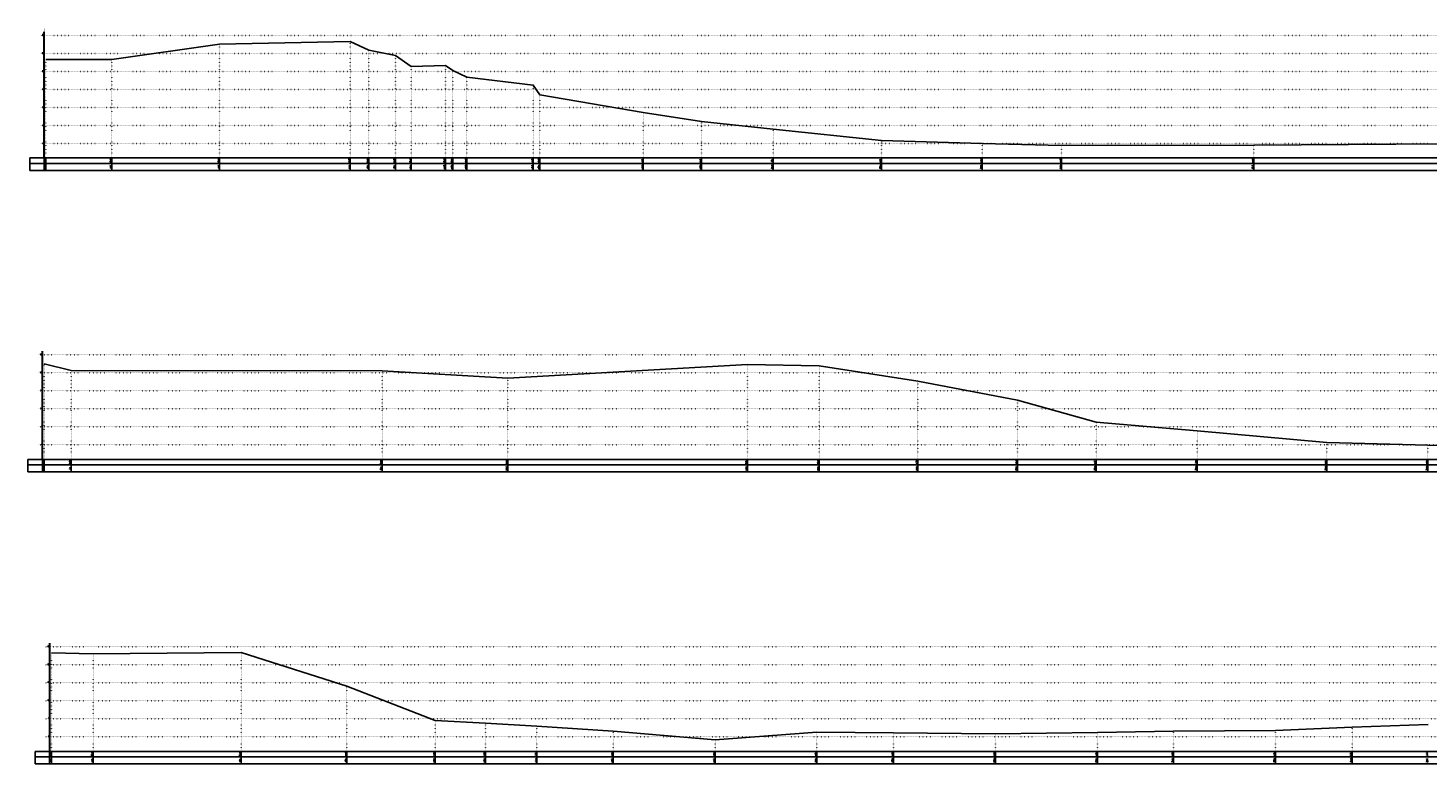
# Model space of a CAD drawing. Extents: x 391415 to 399140, y 3188456 to 3193757.
# Tile 1 of 3: x 391415 to 395301, y 3188456 to 3190498. Entities that reach past the tile are written whole.
import ezdxf
from ezdxf.enums import TextEntityAlignment as Align

# ---------------------------------------------------------------- set-up
doc = ezdxf.new("R2010")
doc.units = 0
doc.linetypes.add('X4', pattern=[1.6, 0, -1.6])
for name, color, linetype in [('DMX', 1, 'CONTINUOUS'), ('zdm1', 2, 'CONTINUOUS'), ('ZDMT5', 3, 'CONTINUOUS')]:
    doc.layers.add(name, color=color, linetype=linetype)
doc.styles.add('HZ', font='rs.shx', dxfattribs={"width": 0.8, "bigfont": 'hztxt.shx'})

msp = doc.modelspace()

# ---------------------------------------------------------------- linework, layer by layer
at = {"layer": 'DMX', "linetype": 'Continuous', "flags": 128}
for points in [[(391464.7, 3190410.9), (391647.8, 3190410.9), (391947, 3190453.9), (392309.6, 3190461.1), (392360.9, 3190436.9), (392435.2, 3190421.8), (392478.9, 3190391.9), (392573.7, 3190394.4), (392594.2, 3190380.3), (392633.1, 3190361.9), (392817.5, 3190340), (392835.6, 3190312.9), (393123, 3190264.1), (393284.3, 3190239), (393483.2, 3190217.3), (393784.3, 3190186), (394063.8, 3190177.9), (394284.2, 3190172.1), (394817.9, 3190173), (395343.3, 3190177.4)], [(391460, 3189566.5), (391534.8, 3189548.5), (392397.7, 3189547.5), (392746.6, 3189527), (393412, 3189564.9), (393611.3, 3189561.5), (393885.2, 3189518.5), (394161.4, 3189465.5), (394379.6, 3189405.2), (394660.2, 3189380.3), (395019.9, 3189348), (395300.4, 3189341.1), (395580.9, 3189332.7)], [(391479.9, 3188764.6), (391595.6, 3188762.4), (392006.4, 3188765.4), (392299.8, 3188672.4), (392544.9, 3188577.1), (392685, 3188569.6), (392827.7, 3188561.1), (393039.2, 3188547.7), (393322, 3188523.3), (393604.8, 3188544.8), (393817.6, 3188542.6), (394100.4, 3188540.3), (394383.3, 3188543.9), (394594.7, 3188547), (394877.6, 3188549), (395090.3, 3188558.7), (395301.8, 3188565.6)]]:
    msp.add_lwpolyline(points, dxfattribs=at)
at = {"layer": 'zdm1', "linetype": 'X4'}
for p, q in [((391449.7, 3190477.9), (398325.6, 3190477.9)), ((391449.7, 3190427.9), (398325.6, 3190427.9)), ((391449.7, 3190377.9), (398325.6, 3190377.9)), ((391449.7, 3190327.9), (398325.6, 3190327.9)), ((391449.7, 3190277.9), (398325.6, 3190277.9)), ((391449.7, 3190227.9), (398325.6, 3190227.9)), ((391449.7, 3190177.9), (398325.6, 3190177.9)), ((391445, 3189591.5), (399139.6, 3189591.5)), ((391445, 3189541.5), (399139.6, 3189541.5)), ((391445, 3189491.5), (399139.6, 3189491.5)), ((391445, 3189441.5), (399139.6, 3189441.5)), ((391445, 3189391.5), (399139.6, 3189391.5)), ((391445, 3189341.5), (399139.6, 3189341.5)), ((391464.9, 3188781.4), (396920.8, 3188781.4)), ((391464.9, 3188731.4), (396920.8, 3188731.4)), ((391464.9, 3188681.4), (396920.8, 3188681.4)), ((391464.9, 3188631.4), (396920.8, 3188631.4)), ((391464.9, 3188581.4), (396920.8, 3188581.4)), ((391464.9, 3188531.4), (396920.8, 3188531.4))]:
    msp.add_line(p, q, dxfattribs=at)
at = {"layer": 'zdm1', "linetype": 'Continuous'}
for p, q in [((391459.2, 3190137.9), (391459.2, 3190487.9)), ((391460.2, 3190137.9), (391460.2, 3190487.9)), ((391419.7, 3190137.9), (391464.7, 3190137.9)), ((391419.7, 3190102.9), (391419.7, 3190137.9)), ((391419.7, 3190122.9), (398315.6, 3190122.9)), ((391459.7, 3190102.9), (391459.7, 3190137.9)), ((391464.7, 3190137.9), (398315.6, 3190137.9)), ((391419.7, 3190102.9), (398315.6, 3190102.9)), ((391454.5, 3189301.5), (391454.5, 3189601.5)), ((391455.5, 3189301.5), (391455.5, 3189601.5)), ((391415, 3189301.5), (391460, 3189301.5)), ((391415, 3189266.5), (391415, 3189301.5)), ((391455, 3189266.5), (391455, 3189301.5)), ((391460, 3189301.5), (399129.6, 3189301.5)), ((391415, 3189286.5), (399129.6, 3189286.5)), ((391415, 3189266.5), (399129.6, 3189266.5)), ((391474.4, 3188491.4), (391474.4, 3188791.4)), ((391475.4, 3188491.4), (391475.4, 3188791.4)), ((391434.9, 3188491.4), (391479.9, 3188491.4)), ((391434.9, 3188456.4), (391434.9, 3188491.4)), ((391434.9, 3188476.4), (396910.8, 3188476.4)), ((391474.9, 3188456.4), (391474.9, 3188491.4)), ((391479.9, 3188491.4), (396910.8, 3188491.4)), ((391434.9, 3188456.4), (396910.8, 3188456.4))]:
    msp.add_line(p, q, dxfattribs=at)
at = {"layer": 'zdm1', "linetype": 'Continuous', "const_width": 1, "flags": 128}
for points in [[(391459.7, 3190487.9), (391459.7, 3190497.9)], [(391459.7, 3190467.9), (391459.7, 3190477.9)], [(391459.7, 3190447.9), (391459.7, 3190457.9)], [(391459.7, 3190427.9), (391459.7, 3190437.9)], [(391459.7, 3190407.9), (391459.7, 3190417.9)], [(391459.7, 3190387.9), (391459.7, 3190397.9)], [(391459.7, 3190367.9), (391459.7, 3190377.9)], [(391459.7, 3190347.9), (391459.7, 3190357.9)], [(391459.7, 3190327.9), (391459.7, 3190337.9)], [(391459.7, 3190307.9), (391459.7, 3190317.9)], [(391459.7, 3190287.9), (391459.7, 3190297.9)], [(391459.7, 3190267.9), (391459.7, 3190277.9)], [(391459.7, 3190247.9), (391459.7, 3190257.9)], [(391459.7, 3190227.9), (391459.7, 3190237.9)], [(391459.7, 3190207.9), (391459.7, 3190217.9)], [(391459.7, 3190187.9), (391459.7, 3190197.9)], [(391459.7, 3190167.9), (391459.7, 3190177.9)], [(391459.7, 3190147.9), (391459.7, 3190157.9)], [(391455, 3189591.5), (391455, 3189601.5)], [(391455, 3189571.5), (391455, 3189581.5)], [(391455, 3189551.5), (391455, 3189561.5)], [(391455, 3189531.5), (391455, 3189541.5)], [(391455, 3189511.5), (391455, 3189521.5)], [(391455, 3189491.5), (391455, 3189501.5)], [(391455, 3189471.5), (391455, 3189481.5)], [(391455, 3189451.5), (391455, 3189461.5)], [(391455, 3189431.5), (391455, 3189441.5)], [(391455, 3189411.5), (391455, 3189421.5)], [(391455, 3189391.5), (391455, 3189401.5)], [(391455, 3189371.5), (391455, 3189381.5)], [(391455, 3189351.5), (391455, 3189361.5)], [(391455, 3189331.5), (391455, 3189341.5)], [(391455, 3189311.5), (391455, 3189321.5)], [(391474.9, 3188781.4), (391474.9, 3188791.4)], [(391474.9, 3188761.4), (391474.9, 3188771.4)], [(391474.9, 3188741.4), (391474.9, 3188751.4)], [(391474.9, 3188721.4), (391474.9, 3188731.4)], [(391474.9, 3188701.4), (391474.9, 3188711.4)], [(391474.9, 3188681.4), (391474.9, 3188691.4)], [(391474.9, 3188661.4), (391474.9, 3188671.4)], [(391474.9, 3188641.4), (391474.9, 3188651.4)], [(391474.9, 3188621.4), (391474.9, 3188631.4)], [(391474.9, 3188601.4), (391474.9, 3188611.4)], [(391474.9, 3188581.4), (391474.9, 3188591.4)], [(391474.9, 3188561.4), (391474.9, 3188571.4)], [(391474.9, 3188541.4), (391474.9, 3188551.4)], [(391474.9, 3188521.4), (391474.9, 3188531.4)], [(391474.9, 3188501.4), (391474.9, 3188511.4)]]:
    msp.add_lwpolyline(points, dxfattribs=at)
at = {"layer": 'ZDMT5', "linetype": 'X4'}
for p, q in [((392309.6, 3190137.9), (392309.6, 3190461.1)), ((391947, 3190137.9), (391947, 3190453.9)), ((392360.9, 3190137.9), (392360.9, 3190436.9)), ((392435.2, 3190137.9), (392435.2, 3190421.8)), ((391464.7, 3190137.9), (391464.7, 3190410.9)), ((391647.8, 3190137.9), (391647.8, 3190410.9)), ((392478.9, 3190137.9), (392478.9, 3190391.9)), ((392573.7, 3190137.9), (392573.7, 3190394.4)), ((392594.2, 3190137.9), (392594.2, 3190380.3)), ((392633.1, 3190137.9), (392633.1, 3190361.9)), ((392817.5, 3190137.9), (392817.5, 3190340)), ((392835.6, 3190137.9), (392835.6, 3190312.9)), ((393123, 3190137.9), (393123, 3190264.1)), ((393284.3, 3190137.9), (393284.3, 3190239)), ((393483.2, 3190137.9), (393483.2, 3190217.3)), ((393784.3, 3190137.9), (393784.3, 3190186)), ((394063.8, 3190137.9), (394063.8, 3190177.9)), ((394284.2, 3190137.9), (394284.2, 3190172.1)), ((394817.9, 3190137.9), (394817.9, 3190173)), ((391460, 3189301.5), (391460, 3189566.5)), ((393412, 3189301.5), (393412, 3189564.9)), ((391534.8, 3189301.5), (391534.8, 3189548.5)), ((392397.7, 3189301.5), (392397.7, 3189547.5)), ((392746.6, 3189301.5), (392746.6, 3189527)), ((393611.3, 3189301.5), (393611.3, 3189561.5)), ((393885.2, 3189301.5), (393885.2, 3189518.5)), ((394161.4, 3189301.5), (394161.4, 3189465.5)), ((394379.6, 3189301.5), (394379.6, 3189405.2)), ((394660.2, 3189301.5), (394660.2, 3189380.3)), ((395019.9, 3189301.5), (395019.9, 3189348)), ((395300.4, 3189301.5), (395300.4, 3189341.1)), ((391479.9, 3188491.4), (391479.9, 3188764.6)), ((391595.6, 3188491.4), (391595.6, 3188762.4)), ((392006.4, 3188491.4), (392006.4, 3188765.4)), ((392299.8, 3188491.4), (392299.8, 3188672.4)), ((392544.9, 3188491.4), (392544.9, 3188577.1)), ((392685, 3188491.4), (392685, 3188569.6)), ((392827.7, 3188491.4), (392827.7, 3188561.1)), ((395090.3, 3188491.4), (395090.3, 3188558.7)), ((393039.2, 3188491.4), (393039.2, 3188547.7)), ((393322, 3188491.4), (393322, 3188523.3)), ((393604.8, 3188491.4), (393604.8, 3188544.8)), ((393817.6, 3188491.4), (393817.6, 3188542.6)), ((394100.4, 3188491.4), (394100.4, 3188540.3)), ((394383.3, 3188491.4), (394383.3, 3188543.9)), ((394594.7, 3188491.4), (394594.7, 3188547)), ((394877.6, 3188491.4), (394877.6, 3188549))]:
    msp.add_line(p, q, dxfattribs=at)
at = {"layer": 'ZDMT5', "linetype": 'Continuous'}
for p, q in [((391464.7, 3190102.9), (391464.7, 3190137.9)), ((391647.8, 3190102.9), (391647.8, 3190137.9)), ((391947, 3190102.9), (391947, 3190137.9)), ((392309.6, 3190102.9), (392309.6, 3190137.9)), ((392360.9, 3190102.9), (392360.9, 3190137.9)), ((392435.2, 3190102.9), (392435.2, 3190137.9)), ((392478.9, 3190102.9), (392478.9, 3190137.9)), ((392573.7, 3190102.9), (392573.7, 3190137.9)), ((392594.2, 3190102.9), (392594.2, 3190137.9)), ((392633.1, 3190102.9), (392633.1, 3190137.9)), ((392817.5, 3190102.9), (392817.5, 3190137.9)), ((392835.6, 3190102.9), (392835.6, 3190137.9)), ((393123, 3190102.9), (393123, 3190137.9)), ((393284.3, 3190102.9), (393284.3, 3190137.9)), ((393483.2, 3190102.9), (393483.2, 3190137.9)), ((393784.3, 3190102.9), (393784.3, 3190137.9)), ((394063.8, 3190102.9), (394063.8, 3190137.9)), ((394284.2, 3190102.9), (394284.2, 3190137.9)), ((394817.9, 3190102.9), (394817.9, 3190137.9)), ((391460, 3189266.5), (391460, 3189301.5)), ((391534.8, 3189266.5), (391534.8, 3189301.5)), ((392397.7, 3189266.5), (392397.7, 3189301.5)), ((392746.6, 3189266.5), (392746.6, 3189301.5)), ((393412, 3189266.5), (393412, 3189301.5)), ((393611.3, 3189266.5), (393611.3, 3189301.5)), ((393885.2, 3189266.5), (393885.2, 3189301.5)), ((394161.4, 3189266.5), (394161.4, 3189301.5)), ((394379.6, 3189266.5), (394379.6, 3189301.5)), ((394660.2, 3189266.5), (394660.2, 3189301.5)), ((395019.9, 3189266.5), (395019.9, 3189301.5)), ((395300.4, 3189266.5), (395300.4, 3189301.5)), ((391479.9, 3188456.4), (391479.9, 3188491.4)), ((391595.6, 3188456.4), (391595.6, 3188491.4)), ((392006.4, 3188456.4), (392006.4, 3188491.4)), ((392299.8, 3188456.4), (392299.8, 3188491.4)), ((392544.9, 3188456.4), (392544.9, 3188491.4)), ((392685, 3188456.4), (392685, 3188491.4)), ((392827.7, 3188456.4), (392827.7, 3188491.4)), ((393039.2, 3188456.4), (393039.2, 3188491.4)), ((393322, 3188456.4), (393322, 3188491.4)), ((393604.8, 3188456.4), (393604.8, 3188491.4)), ((393817.6, 3188456.4), (393817.6, 3188491.4)), ((394100.4, 3188456.4), (394100.4, 3188491.4)), ((394383.3, 3188456.4), (394383.3, 3188491.4)), ((394594.7, 3188456.4), (394594.7, 3188491.4)), ((394877.6, 3188456.4), (394877.6, 3188491.4)), ((395090.3, 3188456.4), (395090.3, 3188491.4))]:
    msp.add_line(p, q, dxfattribs=at)

# ---------------------------------------------------------------- texts
at = {"layer": 'zdm1', "linetype": 'Continuous', "style": 'HZ', "width": 0.8}
for s, p in [('30', (391458.7, 3190477.9)), ('25', (391458.7, 3190427.9)), ('20', (391458.7, 3190377.9)), ('15', (391458.7, 3190327.9)), ('10', (391458.7, 3190277.9)), ('5', (391458.7, 3190227.9)), ('0', (391458.7, 3190177.9)), ('25', (391454, 3189591.5)), ('20', (391454, 3189541.5)), ('15', (391454, 3189491.5)), ('10', (391454, 3189441.5)), ('5', (391454, 3189391.5)), ('0', (391454, 3189341.5)), ('25', (391473.9, 3188781.4)), ('20', (391473.9, 3188731.4)), ('15', (391473.9, 3188681.4)), ('10', (391473.9, 3188631.4)), ('5', (391473.9, 3188581.4)), ('0', (391473.9, 3188531.4))]:
    msp.add_text(s, height=3, dxfattribs=at).set_placement(p, align=Align.RIGHT)
at = {"layer": 'ZDMT5', "linetype": 'Continuous', "style": 'HZ', "width": 0.8}
for s, p in [('23.30', (391464.2, 3190130.4)), ('0.0', (391464.2, 3190112.9)), ('23.30', (391647.3, 3190130.4)), ('18.3', (391647.3, 3190112.9)), ('27.60', (391946.5, 3190130.4)), ('48.2', (391946.5, 3190112.9)), ('28.32', (392309.1, 3190130.4)), ('84.5', (392309.1, 3190112.9)), ('25.90', (392360.4, 3190130.4)), ('89.6', (392360.4, 3190112.9)), ('24.39', (392434.7, 3190130.4)), ('97.1', (392434.7, 3190112.9)), ('21.40', (392478.4, 3190130.4)), ('101.4', (392478.4, 3190112.9)), ('21.65', (392573.2, 3190130.4)), ('110.9', (392573.2, 3190112.9)), ('20.24', (392593.7, 3190130.4)), ('112.9', (392593.7, 3190112.9)), ('18.40', (392632.6, 3190130.4)), ('116.8', (392632.6, 3190112.9)), ('16.21', (392817, 3190130.4)), ('135.3', (392817, 3190112.9)), ('13.50', (392835.1, 3190130.4)), ('137.1', (392835.1, 3190112.9)), ('8.62', (393122.5, 3190130.4)), ('165.8', (393122.5, 3190112.9)), ('6.11', (393283.8, 3190130.4)), ('182.0', (393283.8, 3190112.9)), ('3.94', (393482.7, 3190130.4)), ('201.8', (393482.7, 3190112.9)), ('0.82', (393783.8, 3190130.4)), ('232.0', (393783.8, 3190112.9)), ('-0.00', (394063.3, 3190130.4)), ('259.9', (394063.3, 3190112.9)), ('-0.57', (394283.7, 3190130.4)), ('282.0', (394283.7, 3190112.9)), ('-0.49', (394817.4, 3190130.4)), ('335.3', (394817.4, 3190112.9)), ('22.50', (391459.5, 3189294)), ('20.70', (391534.3, 3189294)), ('20.60', (392397.2, 3189294)), ('18.55', (392746.1, 3189294)), ('22.34', (393411.5, 3189294)), ('22.00', (393610.8, 3189294)), ('17.70', (393884.7, 3189294)), ('12.40', (394160.9, 3189294)), ('6.37', (394379.1, 3189294)), ('3.88', (394659.7, 3189294)), ('0.65', (395019.4, 3189294)), ('-0.04', (395299.9, 3189294)), ('0.0', (391459.5, 3189276.5)), ('7.5', (391534.3, 3189276.5)), ('93.8', (392397.2, 3189276.5)), ('128.7', (392746.1, 3189276.5)), ('195.2', (393411.5, 3189276.5)), ('215.1', (393610.8, 3189276.5)), ('242.5', (393884.7, 3189276.5)), ('270.1', (394160.9, 3189276.5)), ('292.0', (394379.1, 3189276.5)), ('320.0', (394659.7, 3189276.5)), ('356.0', (395019.4, 3189276.5)), ('384.0', (395299.9, 3189276.5)), ('23.32', (391479.4, 3188483.9)), ('23.10', (391595.1, 3188483.9)), ('23.40', (392005.9, 3188483.9)), ('14.10', (392299.3, 3188483.9)), ('4.58', (392544.4, 3188483.9)), ('3.82', (392684.5, 3188483.9)), ('2.97', (392827.2, 3188483.9)), ('1.64', (393038.7, 3188483.9)), ('-0.81', (393321.5, 3188483.9)), ('1.35', (393604.3, 3188483.9)), ('1.12', (393817.1, 3188483.9)), ('0.89', (394099.9, 3188483.9)), ('1.26', (394382.8, 3188483.9)), ('1.56', (394594.2, 3188483.9)), ('1.76', (394877.1, 3188483.9)), ('2.73', (395089.8, 3188483.9)), ('3.42', (395301.3, 3188483.9)), ('0.0', (391479.4, 3188466.4)), ('11.6', (391595.1, 3188466.4)), ('52.6', (392005.9, 3188466.4)), ('82.0', (392299.3, 3188466.4)), ('106.5', (392544.4, 3188466.4)), ('120.5', (392684.5, 3188466.4)), ('134.8', (392827.2, 3188466.4)), ('155.9', (393038.7, 3188466.4)), ('184.2', (393321.5, 3188466.4)), ('212.5', (393604.3, 3188466.4)), ('233.8', (393817.1, 3188466.4)), ('262.0', (394099.9, 3188466.4)), ('290.3', (394382.8, 3188466.4)), ('311.5', (394594.2, 3188466.4)), ('339.8', (394877.1, 3188466.4)), ('361.0', (395089.8, 3188466.4)), ('382.2', (395301.3, 3188466.4))]:
    msp.add_text(s, height=3, rotation=90, dxfattribs=at).set_placement(p, align=Align.BOTTOM_CENTER)

doc.saveas('drawing.dxf')
